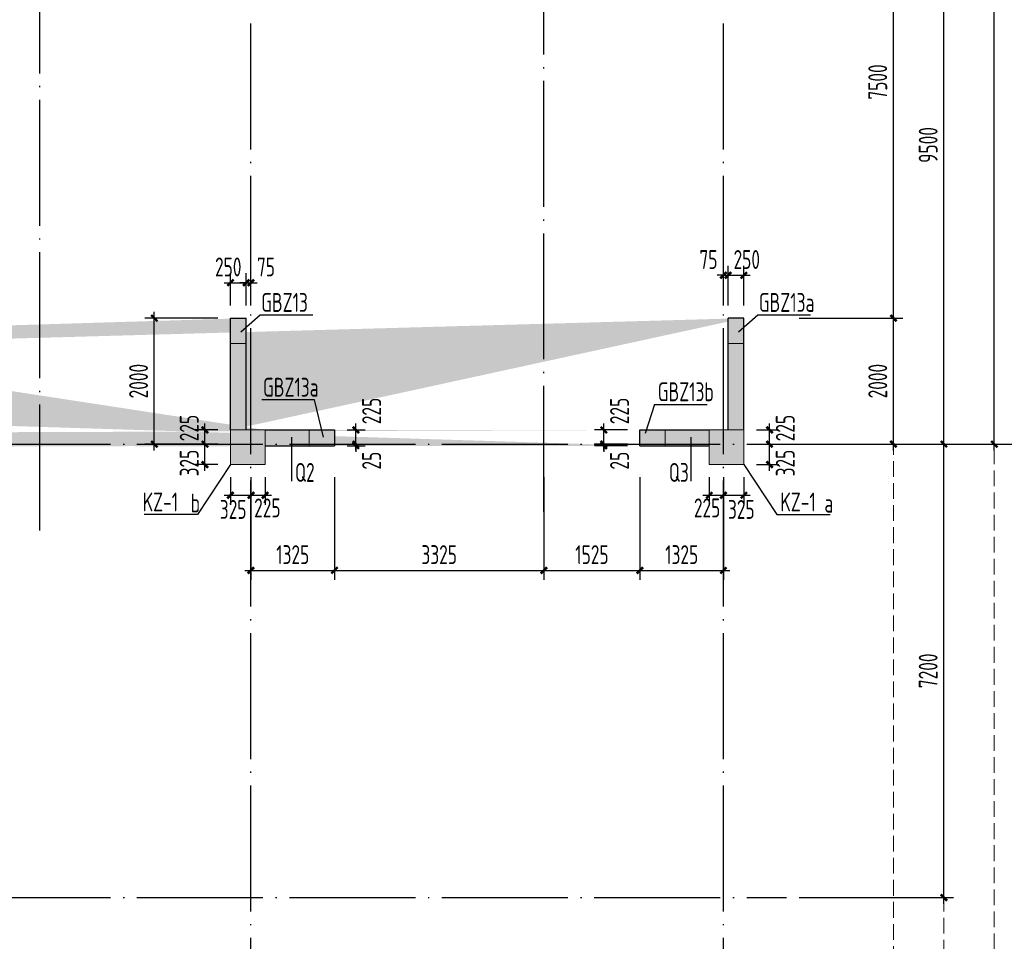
# Model space of a CAD drawing. Extents: x 200000 to 305984, y 78780 to 142866.
# Tile 19 of 25: x 274709 to 290339, y 99989 to 114622. Entities that reach past the tile are written whole.
import ezdxf

# ---------------------------------------------------------------- set-up
doc = ezdxf.new("R2010")
doc.units = 0
doc.header["$LTSCALE"] = 1000
doc.linetypes.add('DASH', pattern=[0.35, 0.25, -0.1])
doc.linetypes.add('DOTE', pattern=[2.42, 2, -0.2, 0.02, -0.2])
doc.layers.get('0').update_dxf_attribs({"linetype": 'CONTINUOUS'})
doc.layers.get('Defpoints').update_dxf_attribs({"linetype": 'CONTINUOUS'})
doc.layers.add('A-ASIS', color=115, linetype='DASH', lineweight=0, plot=False)
for name, color, linetype in [('AXIS', 3, 'CONTINUOUS'), ('S-COLU_DE_TEXT', 7, 'CONTINUOUS'), ('S-COLU_HATCH', 254, 'CONTINUOUS'), ('S-DOTE', 253, 'DOTE'), ('S-PUB_DIM', 3, 'CONTINUOUS'), ('S-TEXT', 7, 'CONTINUOUS'), ('S-WALL', 2, 'CONTINUOUS'), ('S-WALL_HATCH', 252, 'CONTINUOUS'), ('S-WALL_NUM', 220, 'CONTINUOUS')]:
    doc.layers.add(name, color=color, linetype=linetype)
doc.layers.add('S-COLU', color=6, linetype='CONTINUOUS', lineweight=0, transparency=0.54)
doc.layers.add('S-COLU_TH', color=6, linetype='CONTINUOUS', lineweight=0)
doc.styles.add('TSSD_DIMENSION_T3', font='tssdeng.shx', dxfattribs={"width": 0.7, "bigfont": 'Tssdchn.shx'})
doc.styles.add('TSSD_Rein', font='tssdeng.shx', dxfattribs={"width": 0.7, "bigfont": 'Tssdchn.shx'})
doc.dimstyles.new('_TCH_ARCH&&100', dxfattribs={"dimtxt": 300, "dimasz": 100, "dimexe": 150, "dimexo": 200, "dimgap": 100, "dimtad": 1, "dimdec": 0, "dimzin": 0, "dimdsep": 46, "dimtxsty": 'TSSD_DIMENSION_T3', "dimblk": 'ARCHTICK', "dimcen": 0.09, "dimdle": 100, "dimclrt": 7, "dimazin": 2, "dimtfac": 1, "dimtdec": 0, "dimtix": 1, "dimtmove": 2, "dimatfit": 3, "dimfxl": 100, "dimtolj": 1, "dimtzin": 0, "dimarcsym": 0})
doc.dimstyles.new('TSSD_100_100&&100', dxfattribs={"dimtxt": 300, "dimasz": 100, "dimexe": 150, "dimexo": 200, "dimgap": 100, "dimtad": 1, "dimdec": 0, "dimzin": 0, "dimdsep": 46, "dimtxsty": 'TSSD_DIMENSION_T3', "dimblk": 'ARCHTICK', "dimcen": 0, "dimdle": 100, "dimclrt": 7, "dimadec": 0, "dimazin": 0, "dimtfac": 1, "dimtdec": 0, "dimtix": 1, "dimtmove": 2, "dimatfit": 3, "dimfxl": 10000, "dimtolj": 1, "dimtzin": 0, "dimarcsym": 0})

# ---------------------------------------------------------------- blocks, each defined once
blk = doc.blocks.new('_ArchTick')
at = {"color": 0, "linetype": 'ByBlock', "const_width": 0.4}
blk.add_lwpolyline([(-0.5, -0.5), (0.5, 0.5)], dxfattribs=at)
blk = doc.blocks.new('*D51')
at = {"layer": 'AXIS', "color": 0, "lineweight": -2, "transparency": 16777216}
for p, q in [((80650, 31310), (83900, 31310)), ((83750, 14410), (83750, 31410)), ((80650, 14510), (83900, 14510))]:
    blk.add_line(p, q, dxfattribs=at)
at = {"layer": 'Defpoints', "color": 0, "transparency": 16777216}
for p in [(80450, 31310), (83750, 31310), (80450, 14510)]:
    blk.add_point(p, dxfattribs=at)
at = {"layer": 'AXIS', "color": 0, "lineweight": -2, "transparency": 16777216, "xscale": 100, "yscale": 100, "zscale": 100}
for p, rotation in [((83750, 31310), 90), ((83750, 14510), 270)]:
    blk.add_blockref('_ArchTick', p, dxfattribs=dict(at, rotation=rotation))
at = {"layer": 'AXIS', "color": 7, "transparency": 16777216, "insert": (83500, 22910), "char_height": 300, "attachment_point": 5, "rotation": 90, "style": 'TSSD_DIMENSION_T3'}
blk.add_mtext('\\A1;16800', dxfattribs=at)
blk = doc.blocks.new('*D52')
at = {"layer": 'AXIS', "color": 0, "lineweight": -2, "transparency": 16777216}
for p, q in [((82950, 7210), (82950, 14610)), ((80650, 14510), (83100, 14510)), ((80650, 7310), (83100, 7310))]:
    blk.add_line(p, q, dxfattribs=at)
at = {"layer": 'Defpoints', "color": 0, "transparency": 16777216}
for p in [(80450, 14510), (82950, 14510), (80450, 7310)]:
    blk.add_point(p, dxfattribs=at)
at = {"layer": 'AXIS', "color": 0, "lineweight": -2, "transparency": 16777216, "xscale": 100, "yscale": 100, "zscale": 100}
for p, rotation in [((82950, 14510), 90), ((82950, 7310), 270)]:
    blk.add_blockref('_ArchTick', p, dxfattribs=dict(at, rotation=rotation))
at = {"layer": 'AXIS', "color": 7, "transparency": 16777216, "insert": (82700, 10910), "char_height": 300, "attachment_point": 5, "rotation": 90, "style": 'TSSD_DIMENSION_T3'}
blk.add_mtext('\\A1;7200', dxfattribs=at)
blk = doc.blocks.new('*D53')
at = {"layer": 'AXIS', "color": 0, "lineweight": -2, "transparency": 16777216}
for p, q in [((82950, 14410), (82950, 24110)), ((80650, 24010), (83100, 24010)), ((80650, 14510), (83100, 14510))]:
    blk.add_line(p, q, dxfattribs=at)
at = {"layer": 'Defpoints', "color": 0, "transparency": 16777216}
for p in [(80450, 24010), (82950, 24010), (80450, 14510)]:
    blk.add_point(p, dxfattribs=at)
at = {"layer": 'AXIS', "color": 0, "lineweight": -2, "transparency": 16777216, "xscale": 100, "yscale": 100, "zscale": 100}
for p, rotation in [((82950, 24010), 90), ((82950, 14510), 270)]:
    blk.add_blockref('_ArchTick', p, dxfattribs=dict(at, rotation=rotation))
at = {"layer": 'AXIS', "color": 7, "transparency": 16777216, "insert": (82700, 19260), "char_height": 300, "attachment_point": 5, "rotation": 90, "style": 'TSSD_DIMENSION_T3'}
blk.add_mtext('\\A1;9500', dxfattribs=at)
blk = doc.blocks.new('A$C1D0C3E71')
at = {"layer": 'S-COLU_HATCH'}
h = blk.add_hatch(color=256, dxfattribs=at)
h.paths.add_polyline_path([(43150, 24000), (43700, 24000), (43700, 24550), (43150, 24550)], flags=17)
edge = h.paths.add_edge_path()
edge.add_line((42750, 24350), (42750, 24550))
edge.add_line((41750, 24350), (41750, 24550))
edge.add_line((66400, 19075), (66150, 19075))
edge.add_line((66400, 22075), (66150, 22075))
edge.add_line((33500, 19075), (33250, 19075))
edge.add_line((33500, 22075), (33250, 22075))
edge.add_line((30300, 19075), (30050, 19075))
edge.add_line((30300, 22075), (30050, 22075))
edge.add_line((8150, 19075), (7900, 19075))
edge.add_line((8150, 22075), (7900, 22075))
edge.add_line((43400, 23775), (43400, 24000))
edge.add_line((43950, 17800), (43700, 17800))
edge.add_line((43700, 17200), (43700, 17800))
edge.add_line((43950, 17200), (43950, 17800))
edge.add_line((41350, 17800), (41100, 17800))
edge.add_line((41100, 17200), (41100, 17800))
edge.add_line((41350, 17200), (41350, 17800))
edge.add_line((33250, 22075), (33250, 24000))
edge.add_line((33250, 17200), (33250, 19075))
edge.add_line((33500, 22075), (33500, 24000))
edge.add_line((33500, 17200), (33500, 19075))
edge.add_line((30050, 22075), (30050, 24000))
edge.add_line((30050, 17200), (30050, 19075))
edge.add_line((30300, 22075), (30300, 24000))
edge.add_line((30300, 17200), (30300, 19075))
edge.add_line((7900, 22075), (7900, 24000))
edge.add_line((7900, 17200), (7900, 19075))
edge.add_line((8150, 22075), (8150, 24000))
edge.add_line((8150, 17200), (8150, 19075))
edge.add_line((1050, 16650), (1050, 16900))
edge.add_line((550, 16900), (1050, 16900))
edge.add_line((550, 16650), (1050, 16650))
edge.add_line((74300, 20350), (74050, 20350))
edge.add_line((74050, 20350), (74050, 24000))
edge.add_line((74300, 20350), (74300, 24000))
edge.add_line((74300, 17850), (74050, 17850))
edge.add_line((74050, 17200), (74050, 17850))
edge.add_line((74300, 17200), (74300, 17850))
edge.add_line((250, 20350), (250, 24000))
edge.add_line((250, 17200), (250, 17850))
edge.add_line((66700, 7650), (67800, 7650))
edge.add_line((66700, 7400), (67800, 7400))
edge.add_line((44250, 7350), (45275, 7350))
edge.add_line((44250, 7100), (45275, 7100))
edge.add_line((550, 7650), (1650, 7650))
edge.add_line((550, 7400), (1650, 7400))
edge.add_line((74300, 9425), (74050, 9425))
edge.add_line((74050, 7650), (74050, 9425))
edge.add_line((74300, 7650), (74300, 9425))
edge.add_line((66150, 7650), (66150, 9425))
edge.add_line((66400, 7650), (66400, 9425))
edge.add_line((7900, 7650), (7900, 9425))
edge.add_line((8150, 7650), (8150, 9425))
edge.add_line((250, 7650), (250, 9425))
edge.add_line((66150, 9425), (66400, 9425))
edge.add_line((44000, 9425), (44250, 9425))
edge.add_line((30050, 9425), (30300, 9425))
edge.add_line((7900, 9425), (8150, 9425))
edge.add_line((72650, 7400), (72650, 7650))
edge.add_line((67800, 7650), (67800, 7400))
edge.add_line((45275, 7350), (45275, 7100))
edge.add_line((29025, 7100), (29025, 7350))
edge.add_line((6500, 7400), (6500, 7650))
edge.add_line((1650, 7650), (1650, 7400))
edge.add_line((72650, 7650), (73750, 7650))
edge.add_line((72650, 7400), (73750, 7400))
edge.add_line((29025, 7350), (30050, 7350))
edge.add_line((29025, 7100), (30050, 7100))
edge.add_line((6500, 7650), (7600, 7650))
edge.add_line((6500, 7400), (7600, 7400))
edge.add_line((43400, 21375), (43150, 21375))
edge.add_line((43150, 21375), (43150, 21900))
edge.add_line((41350, 21375), (41100, 21375))
edge.add_line((41350, 21375), (41350, 21900))
edge.add_line((41349, 22150), (43150, 22150))
edge.add_line((41349, 21900), (43150, 21900))
edge.add_line((43400, 23775), (43150, 23775))
edge.add_line((43150, 23775), (43150, 24000))
edge.add_line((43400, 22375), (43150, 22375))
edge.add_line((43150, 22150), (43150, 22375))
edge.add_line((43400, 22375), (43400, 21375))
edge.add_line((41350, 23775), (41100, 23775))
edge.add_line((41100, 23775), (41100, 24000))
edge.add_line((41350, 23775), (41350, 24000))
edge.add_line((41350, 22375), (41100, 22375))
edge.add_line((41100, 22375), (41100, 21375))
edge.add_line((41350, 22150), (41350, 22375))
edge.add_line((73250, 16650), (73250, 16900))
edge.add_line((73250, 16900), (73750, 16900))
edge.add_line((73250, 16650), (73750, 16650))
edge.add_line((73250, 24000), (73250, 24250))
edge.add_line((73250, 24250), (73750, 24250))
edge.add_line((73250, 24000), (73750, 24000))
edge.add_line((6600, 16650), (6600, 16900))
edge.add_line((6600, 16900), (7600, 16900))
edge.add_line((6600, 16650), (7600, 16650))
edge.add_line((6600, 24000), (6600, 24250))
edge.add_line((6600, 24250), (7600, 24250))
edge.add_line((6600, 24000), (7600, 24000))
edge.add_line((44000, 7650), (44000, 9425))
edge.add_line((44250, 7650), (44250, 9425))
edge.add_line((30050, 7650), (30050, 9425))
edge.add_line((30300, 7650), (30300, 9425))
edge.add_line((67700, 24000), (67700, 24250))
edge.add_line((66700, 24250), (67700, 24250))
edge.add_line((66700, 24000), (67700, 24000))
edge.add_line((42750, 24550), (43350, 24550))
edge.add_line((41350, 24550), (41750, 24550))
edge.add_line((42750, 24350), (43150, 24350))
edge.add_line((41350, 24350), (41750, 24350))
edge.add_line((32525, 24300), (32525, 24550))
edge.add_line((32525, 24550), (32950, 24550))
edge.add_line((32525, 24300), (32950, 24300))
edge.add_line((31025, 24300), (31025, 24550))
edge.add_line((30600, 24550), (31025, 24550))
edge.add_line((30600, 24300), (31025, 24300))
edge.add_line((1050, 24000), (1050, 24250))
edge.add_line((550, 24250), (1050, 24250))
edge.add_line((550, 24000), (1050, 24000))
edge.add_line((67700, 16650), (67700, 16900))
edge.add_line((66700, 16900), (67700, 16900))
edge.add_line((66700, 16650), (67700, 16650))
edge.add_line((42500, 16650), (42500, 16900))
edge.add_line((41350, 16900), (42500, 16900))
edge.add_line((41350, 16650), (42500, 16650))
edge.add_line((32525, 16650), (32525, 16900))
edge.add_line((32525, 16900), (32950, 16900))
edge.add_line((32525, 16650), (32950, 16650))
edge.add_line((31025, 16650), (31025, 16900))
edge.add_line((30600, 16900), (31025, 16900))
edge.add_line((30600, 16650), (31025, 16650))
edge.add_line((66150, 22075), (66150, 24000))
edge.add_line((66150, 17200), (66150, 19075))
edge.add_line((66400, 22075), (66400, 24000))
edge.add_line((66400, 17200), (66400, 19075))
edge.add_line((250, 20350), (0, 20350))
edge.add_line((0, 20350), (0, 24000))
edge.add_line((250, 17850), (0, 17850))
edge.add_line((0, 17200), (0, 17850))
edge.add_line((250, 9425), (0, 9425))
edge.add_line((0, 7650), (0, 9425))
for points in [[(66150, 7100), (66700, 7100), (66700, 7650), (66150, 7650)], [(73750, 7100), (74300, 7100), (74300, 7650), (73750, 7650)]]:
    blk.add_hatch(color=256, dxfattribs=at).paths.add_polyline_path(points, flags=17)
at = {"layer": 'S-WALL_HATCH'}
for points in [[(66400, 9425), (66150, 9425), (66150, 7650), (66400, 7650)], [(74300, 9425), (74050, 9425), (74050, 7650), (74300, 7650)], [(67800, 7650), (66700, 7650), (66700, 7400), (67800, 7400)], [(73750, 7650), (72650, 7650), (72650, 7400), (73750, 7400)]]:
    blk.add_hatch(color=256, dxfattribs=at).paths.add_polyline_path(points)
at = {"layer": 'S-COLU'}
for points in [[(66150, 7100), (66700, 7100), (66700, 7650), (66150, 7650)], [(73750, 7100), (74300, 7100), (74300, 7650), (73750, 7650)]]:
    blk.add_lwpolyline(points, close=True, dxfattribs=at)
at = {"layer": 'S-WALL'}
for p, q in [((66150, 9425), (66400, 9425)), ((66150, 7650), (66150, 9425)), ((66400, 7650), (66400, 9425)), ((74050, 7650), (74050, 9425)), ((74300, 9425), (74050, 9425)), ((74300, 7650), (74300, 9425)), ((66700, 7650), (67800, 7650)), ((67800, 7650), (67800, 7400)), ((72650, 7400), (72650, 7650)), ((72650, 7650), (73750, 7650)), ((66700, 7400), (67800, 7400)), ((72650, 7400), (73750, 7400))]:
    blk.add_line(p, q, dxfattribs=at)
blk = doc.blocks.new('A$C100C3D72')
at = {"layer": 'S-DOTE', "linetype": 'DOTE'}
for p, q in [((67950, 300), (67950, 20664)), ((59950, 0), (59950, 20364))]:
    blk.add_line(p, q, dxfattribs=at)
blk = doc.blocks.new('*D215')
at = {"layer": 'Defpoints', "color": 0, "transparency": 16777216}
for p in [(77715, 13610), (79415, 13610), (77715, 11610)]:
    blk.add_point(p, dxfattribs=at)
at = {"layer": 'S-PUB_DIM', "color": 0, "lineweight": -2, "transparency": 16777216}
for p, q in [((77915, 13610), (79565, 13610)), ((79415, 11510), (79415, 13710)), ((77915, 11610), (79565, 11610))]:
    blk.add_line(p, q, dxfattribs=at)
at = {"layer": 'S-PUB_DIM', "color": 0, "lineweight": -2, "transparency": 16777216, "xscale": 100, "yscale": 100, "zscale": 100}
for p, rotation in [((79415, 13610), 90), ((79415, 11610), 270)]:
    blk.add_blockref('_ArchTick', p, dxfattribs=dict(at, rotation=rotation))
at = {"layer": 'S-PUB_DIM', "color": 7, "transparency": 16777216, "insert": (79165, 12610), "char_height": 300, "attachment_point": 5, "rotation": 90, "style": 'TSSD_DIMENSION_T3'}
blk.add_mtext('\\A1;2000', dxfattribs=at)
blk = doc.blocks.new('*D216')
at = {"layer": 'Defpoints', "color": 0, "transparency": 16777216}
for p in [(77715, 21110), (79415, 21110), (77715, 13610)]:
    blk.add_point(p, dxfattribs=at)
at = {"layer": 'S-PUB_DIM', "color": 0, "lineweight": -2, "transparency": 16777216}
for p, q in [((77915, 21110), (79565, 21110)), ((79415, 13510), (79415, 21210)), ((77915, 13610), (79565, 13610))]:
    blk.add_line(p, q, dxfattribs=at)
at = {"layer": 'S-PUB_DIM', "color": 0, "lineweight": -2, "transparency": 16777216, "xscale": 100, "yscale": 100, "zscale": 100}
for p, rotation in [((79415, 21110), 90), ((79415, 13610), 270)]:
    blk.add_blockref('_ArchTick', p, dxfattribs=dict(at, rotation=rotation))
at = {"layer": 'S-PUB_DIM', "color": 7, "transparency": 16777216, "insert": (79165, 17360), "char_height": 300, "attachment_point": 5, "rotation": 90, "style": 'TSSD_DIMENSION_T3'}
blk.add_mtext('\\A1;7500', dxfattribs=at)
blk = doc.blocks.new('*D279')
at = {"layer": 'Defpoints', "color": 0, "transparency": 16777216}
for p in [(75390, 11285), (76715, 11285), (76715, 9605)]:
    blk.add_point(p, dxfattribs=at)
at = {"layer": 'S-PUB_DIM', "color": 0, "lineweight": -2, "transparency": 16777216}
for p, q in [((75390, 11085), (75390, 9455)), ((76715, 11085), (76715, 9455)), ((75290, 9605), (76815, 9605))]:
    blk.add_line(p, q, dxfattribs=at)
at = {"layer": 'S-PUB_DIM', "color": 0, "lineweight": -2, "transparency": 16777216, "xscale": 100, "yscale": 100, "zscale": 100, "rotation": 180}
blk.add_blockref('_ArchTick', (75390, 9605), dxfattribs=at)
at = {"layer": 'S-PUB_DIM', "color": 0, "lineweight": -2, "transparency": 16777216, "xscale": 100, "yscale": 100, "zscale": 100}
blk.add_blockref('_ArchTick', (76715, 9605), dxfattribs=at)
at = {"layer": 'S-PUB_DIM', "color": 7, "transparency": 16777216, "insert": (76053, 9855), "char_height": 300, "attachment_point": 5, "style": 'TSSD_DIMENSION_T3'}
blk.add_mtext('\\A1;1325', dxfattribs=at)
blk = doc.blocks.new('*D280')
at = {"layer": 'Defpoints', "color": 0, "transparency": 16777216}
for p in [(73865, 11285), (75390, 11285), (75390, 9605)]:
    blk.add_point(p, dxfattribs=at)
at = {"layer": 'S-PUB_DIM', "color": 0, "lineweight": -2, "transparency": 16777216}
for p, q in [((73865, 11085), (73865, 9455)), ((75390, 11085), (75390, 9455)), ((73765, 9605), (75490, 9605))]:
    blk.add_line(p, q, dxfattribs=at)
at = {"layer": 'S-PUB_DIM', "color": 0, "lineweight": -2, "transparency": 16777216, "xscale": 100, "yscale": 100, "zscale": 100, "rotation": 180}
blk.add_blockref('_ArchTick', (73865, 9605), dxfattribs=at)
at = {"layer": 'S-PUB_DIM', "color": 0, "lineweight": -2, "transparency": 16777216, "xscale": 100, "yscale": 100, "zscale": 100}
blk.add_blockref('_ArchTick', (75390, 9605), dxfattribs=at)
at = {"layer": 'S-PUB_DIM', "color": 7, "transparency": 16777216, "insert": (74628, 9855), "char_height": 300, "attachment_point": 5, "style": 'TSSD_DIMENSION_T3'}
blk.add_mtext('\\A1;1525', dxfattribs=at)
blk = doc.blocks.new('*D281')
at = {"layer": 'Defpoints', "color": 0, "transparency": 16777216}
for p in [(70540, 11285), (73865, 11285), (73865, 9605)]:
    blk.add_point(p, dxfattribs=at)
at = {"layer": 'S-PUB_DIM', "color": 0, "lineweight": -2, "transparency": 16777216}
for p, q in [((70540, 11085), (70540, 9455)), ((73865, 11085), (73865, 9455)), ((70440, 9605), (73965, 9605))]:
    blk.add_line(p, q, dxfattribs=at)
at = {"layer": 'S-PUB_DIM', "color": 0, "lineweight": -2, "transparency": 16777216, "xscale": 100, "yscale": 100, "zscale": 100, "rotation": 180}
blk.add_blockref('_ArchTick', (70540, 9605), dxfattribs=at)
at = {"layer": 'S-PUB_DIM', "color": 0, "lineweight": -2, "transparency": 16777216, "xscale": 100, "yscale": 100, "zscale": 100}
blk.add_blockref('_ArchTick', (73865, 9605), dxfattribs=at)
at = {"layer": 'S-PUB_DIM', "color": 7, "transparency": 16777216, "insert": (72203, 9855), "char_height": 300, "attachment_point": 5, "style": 'TSSD_DIMENSION_T3'}
blk.add_mtext('\\A1;3325', dxfattribs=at)
blk = doc.blocks.new('*D282')
at = {"layer": 'Defpoints', "color": 0, "transparency": 16777216}
for p in [(69215, 11285), (70540, 11285), (70540, 9605)]:
    blk.add_point(p, dxfattribs=at)
at = {"layer": 'S-PUB_DIM', "color": 0, "lineweight": -2, "transparency": 16777216}
for p, q in [((69215, 11085), (69215, 9455)), ((70540, 11085), (70540, 9455)), ((69115, 9605), (70640, 9605))]:
    blk.add_line(p, q, dxfattribs=at)
at = {"layer": 'S-PUB_DIM', "color": 0, "lineweight": -2, "transparency": 16777216, "xscale": 100, "yscale": 100, "zscale": 100, "rotation": 180}
blk.add_blockref('_ArchTick', (69215, 9605), dxfattribs=at)
at = {"layer": 'S-PUB_DIM', "color": 0, "lineweight": -2, "transparency": 16777216, "xscale": 100, "yscale": 100, "zscale": 100}
blk.add_blockref('_ArchTick', (70540, 9605), dxfattribs=at)
at = {"layer": 'S-PUB_DIM', "color": 7, "transparency": 16777216, "insert": (69878, 9855), "char_height": 300, "attachment_point": 5, "style": 'TSSD_DIMENSION_T3'}
blk.add_mtext('\\A1;1325', dxfattribs=at)
blk = doc.blocks.new('*D283')
at = {"layer": 'Defpoints', "color": 0, "transparency": 16777216}
for p in [(67680, 13610), (68890, 13610), (68890, 11610)]:
    blk.add_point(p, dxfattribs=at)
at = {"layer": 'S-PUB_DIM', "color": 0, "lineweight": -2, "transparency": 16777216}
for p, q in [((68690, 13610), (67530, 13610)), ((67680, 11510), (67680, 13710)), ((68690, 11610), (67530, 11610))]:
    blk.add_line(p, q, dxfattribs=at)
at = {"layer": 'S-PUB_DIM', "color": 0, "lineweight": -2, "transparency": 16777216, "xscale": 100, "yscale": 100, "zscale": 100}
for p, rotation in [((67680, 13610), 90), ((67680, 11610), 270)]:
    blk.add_blockref('_ArchTick', p, dxfattribs=dict(at, rotation=rotation))
at = {"layer": 'S-PUB_DIM', "color": 7, "transparency": 16777216, "insert": (67430, 12610), "char_height": 300, "attachment_point": 5, "rotation": 90, "style": 'TSSD_DIMENSION_T3'}
blk.add_mtext('\\A1;2000', dxfattribs=at)
blk = doc.blocks.new('*D292')
at = {"layer": 'Defpoints', "color": 0, "transparency": 16777216}
for p in [(70540, 11610), (70540, 11585), (70880, 11610)]:
    blk.add_point(p, dxfattribs=at)
at = {"layer": 'S-PUB_DIM', "color": 0, "lineweight": -2, "transparency": 16777216}
for p, q in [((70740, 11610), (71030, 11610)), ((70740, 11585), (71030, 11585)), ((70880, 11610), (70880, 11710)), ((70880, 11585), (70880, 11610)), ((70880, 11585), (70880, 11485))]:
    blk.add_line(p, q, dxfattribs=at)
at = {"layer": 'S-PUB_DIM', "color": 0, "lineweight": -2, "transparency": 16777216, "xscale": 100, "yscale": 100, "zscale": 100}
for p, rotation in [((70880, 11610), 270), ((70880, 11585), 90)]:
    blk.add_blockref('_ArchTick', p, dxfattribs=dict(at, rotation=rotation))
at = {"layer": 'S-PUB_DIM', "color": 7, "transparency": 16777216, "insert": (71130, 11347), "char_height": 300, "attachment_point": 5, "rotation": 90, "style": 'TSSD_DIMENSION_T3'}
blk.add_mtext('\\A1;25', dxfattribs=at)
blk = doc.blocks.new('*D293')
at = {"layer": 'Defpoints', "color": 0, "transparency": 16777216}
for p in [(70540, 11835), (70880, 11835), (70540, 11610)]:
    blk.add_point(p, dxfattribs=at)
at = {"layer": 'S-PUB_DIM', "color": 0, "lineweight": -2, "transparency": 16777216}
for p, q in [((70880, 11510), (70880, 11935)), ((70740, 11835), (71030, 11835)), ((70740, 11610), (71030, 11610))]:
    blk.add_line(p, q, dxfattribs=at)
at = {"layer": 'S-PUB_DIM', "color": 0, "lineweight": -2, "transparency": 16777216, "xscale": 100, "yscale": 100, "zscale": 100}
for p, rotation in [((70880, 11835), 90), ((70880, 11610), 270)]:
    blk.add_blockref('_ArchTick', p, dxfattribs=dict(at, rotation=rotation))
at = {"layer": 'S-PUB_DIM', "color": 7, "transparency": 16777216, "insert": (71130, 12136), "char_height": 300, "attachment_point": 5, "rotation": 90, "style": 'TSSD_DIMENSION_T3'}
blk.add_mtext('\\A1;225', dxfattribs=at)
blk = doc.blocks.new('*D294')
at = {"layer": 'Defpoints', "color": 0, "transparency": 16777216}
for p in [(69215, 14173), (69140, 13610), (69215, 13610)]:
    blk.add_point(p, dxfattribs=at)
at = {"layer": 'S-PUB_DIM', "color": 0, "lineweight": -2, "transparency": 16777216}
for p, q in [((69140, 13810), (69140, 14323)), ((69215, 13810), (69215, 14323)), ((69140, 14173), (69040, 14173)), ((69140, 14173), (69215, 14173)), ((69215, 14173), (69315, 14173))]:
    blk.add_line(p, q, dxfattribs=at)
at = {"layer": 'S-PUB_DIM', "color": 0, "lineweight": -2, "transparency": 16777216, "xscale": 100, "yscale": 100, "zscale": 100}
blk.add_blockref('_ArchTick', (69140, 14173), dxfattribs=at)
at = {"layer": 'S-PUB_DIM', "color": 0, "lineweight": -2, "transparency": 16777216, "xscale": 100, "yscale": 100, "zscale": 100, "rotation": 180}
blk.add_blockref('_ArchTick', (69215, 14173), dxfattribs=at)
at = {"layer": 'S-PUB_DIM', "color": 7, "transparency": 16777216, "insert": (69453, 14423), "char_height": 300, "attachment_point": 5, "style": 'TSSD_DIMENSION_T3'}
blk.add_mtext('\\A1;75', dxfattribs=at)
blk = doc.blocks.new('*D295')
at = {"layer": 'Defpoints', "color": 0, "transparency": 16777216}
for p in [(69140, 14173), (68890, 13610), (69140, 13610)]:
    blk.add_point(p, dxfattribs=at)
at = {"layer": 'S-PUB_DIM', "color": 0, "lineweight": -2, "transparency": 16777216}
for p, q in [((68890, 13810), (68890, 14323)), ((69140, 13810), (69140, 14323)), ((68790, 14173), (69240, 14173))]:
    blk.add_line(p, q, dxfattribs=at)
at = {"layer": 'S-PUB_DIM', "color": 0, "lineweight": -2, "transparency": 16777216, "xscale": 100, "yscale": 100, "zscale": 100, "rotation": 180}
blk.add_blockref('_ArchTick', (68890, 14173), dxfattribs=at)
at = {"layer": 'S-PUB_DIM', "color": 0, "lineweight": -2, "transparency": 16777216, "xscale": 100, "yscale": 100, "zscale": 100}
blk.add_blockref('_ArchTick', (69140, 14173), dxfattribs=at)
at = {"layer": 'S-PUB_DIM', "color": 7, "transparency": 16777216, "insert": (68854, 14423), "char_height": 300, "attachment_point": 5, "style": 'TSSD_DIMENSION_T3'}
blk.add_mtext('\\A1;250', dxfattribs=at)
blk = doc.blocks.new('*D296')
at = {"layer": 'Defpoints', "color": 0, "transparency": 16777216}
for p in [(74816, 11610), (75390, 11610), (75390, 11585)]:
    blk.add_point(p, dxfattribs=at)
at = {"layer": 'S-PUB_DIM', "color": 0, "lineweight": -2, "transparency": 16777216}
for p, q in [((75190, 11610), (74666, 11610)), ((75190, 11585), (74666, 11585)), ((74816, 11610), (74816, 11710)), ((74816, 11585), (74816, 11610)), ((74816, 11585), (74816, 11485))]:
    blk.add_line(p, q, dxfattribs=at)
at = {"layer": 'S-PUB_DIM', "color": 0, "lineweight": -2, "transparency": 16777216, "xscale": 100, "yscale": 100, "zscale": 100}
for p, rotation in [((74816, 11610), 270), ((74816, 11585), 90)]:
    blk.add_blockref('_ArchTick', p, dxfattribs=dict(at, rotation=rotation))
at = {"layer": 'S-PUB_DIM', "color": 7, "transparency": 16777216, "insert": (75066, 11347), "char_height": 300, "attachment_point": 5, "rotation": 90, "style": 'TSSD_DIMENSION_T3'}
blk.add_mtext('\\A1;25', dxfattribs=at)
blk = doc.blocks.new('*D297')
at = {"layer": 'Defpoints', "color": 0, "transparency": 16777216}
for p in [(74816, 11835), (75390, 11835), (75390, 11610)]:
    blk.add_point(p, dxfattribs=at)
at = {"layer": 'S-PUB_DIM', "color": 0, "lineweight": -2, "transparency": 16777216}
for p, q in [((74816, 11510), (74816, 11935)), ((75190, 11835), (74666, 11835)), ((75190, 11610), (74666, 11610))]:
    blk.add_line(p, q, dxfattribs=at)
at = {"layer": 'S-PUB_DIM', "color": 0, "lineweight": -2, "transparency": 16777216, "xscale": 100, "yscale": 100, "zscale": 100}
for p, rotation in [((74816, 11835), 90), ((74816, 11610), 270)]:
    blk.add_blockref('_ArchTick', p, dxfattribs=dict(at, rotation=rotation))
at = {"layer": 'S-PUB_DIM', "color": 7, "transparency": 16777216, "insert": (75066, 12136), "char_height": 300, "attachment_point": 5, "rotation": 90, "style": 'TSSD_DIMENSION_T3'}
blk.add_mtext('\\A1;225', dxfattribs=at)
blk = doc.blocks.new('*D298')
at = {"layer": 'Defpoints', "color": 0, "transparency": 16777216}
for p in [(77040, 14291), (76790, 13610), (77040, 13610)]:
    blk.add_point(p, dxfattribs=at)
at = {"layer": 'S-PUB_DIM', "color": 0, "lineweight": -2, "transparency": 16777216}
for p, q in [((76790, 13810), (76790, 14441)), ((77040, 13810), (77040, 14441)), ((76690, 14291), (77140, 14291))]:
    blk.add_line(p, q, dxfattribs=at)
at = {"layer": 'S-PUB_DIM', "color": 0, "lineweight": -2, "transparency": 16777216, "xscale": 100, "yscale": 100, "zscale": 100, "rotation": 180}
blk.add_blockref('_ArchTick', (76790, 14291), dxfattribs=at)
at = {"layer": 'S-PUB_DIM', "color": 0, "lineweight": -2, "transparency": 16777216, "xscale": 100, "yscale": 100, "zscale": 100}
blk.add_blockref('_ArchTick', (77040, 14291), dxfattribs=at)
at = {"layer": 'S-PUB_DIM', "color": 7, "transparency": 16777216, "insert": (77086, 14541), "char_height": 300, "attachment_point": 5, "style": 'TSSD_DIMENSION_T3'}
blk.add_mtext('\\A1;250', dxfattribs=at)
blk = doc.blocks.new('*D299')
at = {"layer": 'Defpoints', "color": 0, "transparency": 16777216}
for p in [(76790, 14291), (76715, 13610), (76790, 13610)]:
    blk.add_point(p, dxfattribs=at)
at = {"layer": 'S-PUB_DIM', "color": 0, "lineweight": -2, "transparency": 16777216}
for p, q in [((76715, 13810), (76715, 14441)), ((76790, 13810), (76790, 14441)), ((76715, 14291), (76615, 14291)), ((76715, 14291), (76790, 14291)), ((76790, 14291), (76890, 14291))]:
    blk.add_line(p, q, dxfattribs=at)
at = {"layer": 'S-PUB_DIM', "color": 0, "lineweight": -2, "transparency": 16777216, "xscale": 100, "yscale": 100, "zscale": 100}
blk.add_blockref('_ArchTick', (76715, 14291), dxfattribs=at)
at = {"layer": 'S-PUB_DIM', "color": 0, "lineweight": -2, "transparency": 16777216, "xscale": 100, "yscale": 100, "zscale": 100, "rotation": 180}
blk.add_blockref('_ArchTick', (76790, 14291), dxfattribs=at)
at = {"layer": 'S-PUB_DIM', "color": 7, "transparency": 16777216, "insert": (76478, 14541), "char_height": 300, "attachment_point": 5, "style": 'TSSD_DIMENSION_T3'}
blk.add_mtext('\\A1;75', dxfattribs=at)
blk = doc.blocks.new('*D326')
at = {"layer": 'Defpoints', "color": 0, "transparency": 16777216}
for p in [(77040, 11610), (77447, 11610), (77040, 11285)]:
    blk.add_point(p, dxfattribs=at)
at = {"layer": 'S-PUB_DIM', "color": 0, "lineweight": -2, "transparency": 16777216}
for p, q in [((77240, 11610), (77597, 11610)), ((77447, 11185), (77447, 11710)), ((77240, 11285), (77597, 11285))]:
    blk.add_line(p, q, dxfattribs=at)
at = {"layer": 'S-PUB_DIM', "color": 0, "lineweight": -2, "transparency": 16777216, "xscale": 100, "yscale": 100, "zscale": 100}
for p, rotation in [((77447, 11610), 90), ((77447, 11285), 270)]:
    blk.add_blockref('_ArchTick', p, dxfattribs=dict(at, rotation=rotation))
at = {"layer": 'S-PUB_DIM', "color": 7, "transparency": 16777216, "insert": (77697, 11309), "char_height": 300, "attachment_point": 5, "rotation": 90, "style": 'TSSD_DIMENSION_T3'}
blk.add_mtext('\\A1;325', dxfattribs=at)
blk = doc.blocks.new('*D327')
at = {"layer": 'Defpoints', "color": 0, "transparency": 16777216}
for p in [(77040, 11835), (77447, 11835), (77040, 11610)]:
    blk.add_point(p, dxfattribs=at)
at = {"layer": 'S-PUB_DIM', "color": 0, "lineweight": -2, "transparency": 16777216}
for p, q in [((77447, 11510), (77447, 11935)), ((77240, 11835), (77597, 11835)), ((77240, 11610), (77597, 11610))]:
    blk.add_line(p, q, dxfattribs=at)
at = {"layer": 'S-PUB_DIM', "color": 0, "lineweight": -2, "transparency": 16777216, "xscale": 100, "yscale": 100, "zscale": 100}
for p, rotation in [((77447, 11835), 90), ((77447, 11610), 270)]:
    blk.add_blockref('_ArchTick', p, dxfattribs=dict(at, rotation=rotation))
at = {"layer": 'S-PUB_DIM', "color": 7, "transparency": 16777216, "insert": (77697, 11865), "char_height": 300, "attachment_point": 5, "rotation": 90, "style": 'TSSD_DIMENSION_T3'}
blk.add_mtext('\\A1;225', dxfattribs=at)
blk = doc.blocks.new('*D328')
at = {"layer": 'Defpoints', "color": 0, "transparency": 16777216}
for p in [(76715, 11285), (77040, 11285), (77040, 10798)]:
    blk.add_point(p, dxfattribs=at)
at = {"layer": 'S-PUB_DIM', "color": 0, "lineweight": -2, "transparency": 16777216}
for p, q in [((76715, 11085), (76715, 10648)), ((77040, 11085), (77040, 10648)), ((76615, 10798), (77140, 10798))]:
    blk.add_line(p, q, dxfattribs=at)
at = {"layer": 'S-PUB_DIM', "color": 0, "lineweight": -2, "transparency": 16777216, "xscale": 100, "yscale": 100, "zscale": 100, "rotation": 180}
blk.add_blockref('_ArchTick', (76715, 10798), dxfattribs=at)
at = {"layer": 'S-PUB_DIM', "color": 0, "lineweight": -2, "transparency": 16777216, "xscale": 100, "yscale": 100, "zscale": 100}
blk.add_blockref('_ArchTick', (77040, 10798), dxfattribs=at)
at = {"layer": 'S-PUB_DIM', "color": 7, "transparency": 16777216, "insert": (76999, 10573), "char_height": 300, "attachment_point": 5, "style": 'TSSD_DIMENSION_T3'}
blk.add_mtext('\\A1;325', dxfattribs=at)
blk = doc.blocks.new('*D329')
at = {"layer": 'Defpoints', "color": 0, "transparency": 16777216}
for p in [(76490, 11285), (76715, 11285), (76715, 10798)]:
    blk.add_point(p, dxfattribs=at)
at = {"layer": 'S-PUB_DIM', "color": 0, "lineweight": -2, "transparency": 16777216}
for p, q in [((76490, 11085), (76490, 10648)), ((76715, 11085), (76715, 10648)), ((76390, 10798), (76815, 10798))]:
    blk.add_line(p, q, dxfattribs=at)
at = {"layer": 'S-PUB_DIM', "color": 0, "lineweight": -2, "transparency": 16777216, "xscale": 100, "yscale": 100, "zscale": 100, "rotation": 180}
blk.add_blockref('_ArchTick', (76490, 10798), dxfattribs=at)
at = {"layer": 'S-PUB_DIM', "color": 0, "lineweight": -2, "transparency": 16777216, "xscale": 100, "yscale": 100, "zscale": 100}
blk.add_blockref('_ArchTick', (76715, 10798), dxfattribs=at)
at = {"layer": 'S-PUB_DIM', "color": 7, "transparency": 16777216, "insert": (76456, 10597), "char_height": 300, "attachment_point": 5, "style": 'TSSD_DIMENSION_T3'}
blk.add_mtext('\\A1;225', dxfattribs=at)
blk = doc.blocks.new('*D330')
at = {"layer": 'Defpoints', "color": 0, "transparency": 16777216}
for p in [(68484, 11610), (68890, 11610), (68890, 11285)]:
    blk.add_point(p, dxfattribs=at)
at = {"layer": 'S-PUB_DIM', "color": 0, "lineweight": -2, "transparency": 16777216}
for p, q in [((68690, 11610), (68334, 11610)), ((68484, 11185), (68484, 11710)), ((68690, 11285), (68334, 11285))]:
    blk.add_line(p, q, dxfattribs=at)
at = {"layer": 'S-PUB_DIM', "color": 0, "lineweight": -2, "transparency": 16777216, "xscale": 100, "yscale": 100, "zscale": 100}
for p, rotation in [((68484, 11610), 90), ((68484, 11285), 270)]:
    blk.add_blockref('_ArchTick', p, dxfattribs=dict(at, rotation=rotation))
at = {"layer": 'S-PUB_DIM', "color": 7, "transparency": 16777216, "insert": (68234, 11309), "char_height": 300, "attachment_point": 5, "rotation": 90, "style": 'TSSD_DIMENSION_T3'}
blk.add_mtext('\\A1;325', dxfattribs=at)
blk = doc.blocks.new('*D331')
at = {"layer": 'Defpoints', "color": 0, "transparency": 16777216}
for p in [(68484, 11835), (68890, 11835), (68890, 11610)]:
    blk.add_point(p, dxfattribs=at)
at = {"layer": 'S-PUB_DIM', "color": 0, "lineweight": -2, "transparency": 16777216}
for p, q in [((68484, 11510), (68484, 11935)), ((68690, 11835), (68334, 11835)), ((68690, 11610), (68334, 11610))]:
    blk.add_line(p, q, dxfattribs=at)
at = {"layer": 'S-PUB_DIM', "color": 0, "lineweight": -2, "transparency": 16777216, "xscale": 100, "yscale": 100, "zscale": 100}
for p, rotation in [((68484, 11835), 90), ((68484, 11610), 270)]:
    blk.add_blockref('_ArchTick', p, dxfattribs=dict(at, rotation=rotation))
at = {"layer": 'S-PUB_DIM', "color": 7, "transparency": 16777216, "insert": (68234, 11865), "char_height": 300, "attachment_point": 5, "rotation": 90, "style": 'TSSD_DIMENSION_T3'}
blk.add_mtext('\\A1;225', dxfattribs=at)
blk = doc.blocks.new('*D332')
at = {"layer": 'Defpoints', "color": 0, "transparency": 16777216}
for p in [(68890, 11285), (69215, 11285), (69215, 10798)]:
    blk.add_point(p, dxfattribs=at)
at = {"layer": 'S-PUB_DIM', "color": 0, "lineweight": -2, "transparency": 16777216}
for p, q in [((68890, 11085), (68890, 10648)), ((69215, 11085), (69215, 10648)), ((68790, 10798), (69315, 10798))]:
    blk.add_line(p, q, dxfattribs=at)
at = {"layer": 'S-PUB_DIM', "color": 0, "lineweight": -2, "transparency": 16777216, "xscale": 100, "yscale": 100, "zscale": 100, "rotation": 180}
blk.add_blockref('_ArchTick', (68890, 10798), dxfattribs=at)
at = {"layer": 'S-PUB_DIM', "color": 0, "lineweight": -2, "transparency": 16777216, "xscale": 100, "yscale": 100, "zscale": 100}
blk.add_blockref('_ArchTick', (69215, 10798), dxfattribs=at)
at = {"layer": 'S-PUB_DIM', "color": 7, "transparency": 16777216, "insert": (68932, 10573), "char_height": 300, "attachment_point": 5, "style": 'TSSD_DIMENSION_T3'}
blk.add_mtext('\\A1;325', dxfattribs=at)
blk = doc.blocks.new('*D333')
at = {"layer": 'Defpoints', "color": 0, "transparency": 16777216}
for p in [(69215, 11285), (69440, 11285), (69440, 10798)]:
    blk.add_point(p, dxfattribs=at)
at = {"layer": 'S-PUB_DIM', "color": 0, "lineweight": -2, "transparency": 16777216}
for p, q in [((69215, 11085), (69215, 10648)), ((69440, 11085), (69440, 10648)), ((69115, 10798), (69540, 10798))]:
    blk.add_line(p, q, dxfattribs=at)
at = {"layer": 'S-PUB_DIM', "color": 0, "lineweight": -2, "transparency": 16777216, "xscale": 100, "yscale": 100, "zscale": 100, "rotation": 180}
blk.add_blockref('_ArchTick', (69215, 10798), dxfattribs=at)
at = {"layer": 'S-PUB_DIM', "color": 0, "lineweight": -2, "transparency": 16777216, "xscale": 100, "yscale": 100, "zscale": 100}
blk.add_blockref('_ArchTick', (69440, 10798), dxfattribs=at)
at = {"layer": 'S-PUB_DIM', "color": 7, "transparency": 16777216, "insert": (69475, 10597), "char_height": 300, "attachment_point": 5, "style": 'TSSD_DIMENSION_T3'}
blk.add_mtext('\\A1;225', dxfattribs=at)
blk = doc.blocks.new('A$C29EC7EF9')
at = {"layer": 'S-COLU_HATCH'}
for points in [[(66400, 2325), (66400, 1925), (66150, 1925), (66150, 2325)], [(74300, 2325), (74300, 1925), (74050, 1925), (74050, 2325)], [(66150, 550), (66400, 550), (66700, 550), (66700, 300), (66700, 0), (66150, 0)], [(67800, 300), (67400, 300), (67400, 550), (67800, 550)], [(72650, 550), (73050, 550), (73050, 300), (72650, 300)], [(73750, 300), (73750, 550), (74050, 550), (74300, 550), (74300, 0), (73750, 0)]]:
    blk.add_hatch(color=256, dxfattribs=at).paths.add_polyline_path(points)
at = {"layer": 'S-COLU_TH'}
for points in [[(66400, 2325), (66400, 1925), (66150, 1925), (66150, 2325)], [(74300, 2325), (74300, 1925), (74050, 1925), (74050, 2325)], [(66150, 550), (66150, 550), (66400, 550), (66400, 550), (66700, 550), (66700, 300), (66700, 300), (66700, 0), (66150, 0), (66150, 550)], [(67800, 300), (67400, 300), (67400, 550), (67800, 550)], [(72650, 550), (73050, 550), (73050, 300), (72650, 300)], [(73750, 300), (73750, 300), (73750, 550), (74050, 550), (74050, 550), (74300, 550), (74300, 0), (73750, 0)]]:
    blk.add_lwpolyline(points, close=True, dxfattribs=at)
blk = doc.blocks.new('A$C338D70EA')
at = {"layer": 'A-ASIS'}
for points in [[(83750, 1450), (1500, 1450), (1500, 37189.7), (83750, 37189.7)], [(82950, 2250), (2300, 2250), (2300, 36389.7), (82950, 36389.7)], [(82150, 3050), (3100, 3050), (3100, 35589.7), (82150, 35589.7)]]:
    blk.add_lwpolyline(points, close=True, dxfattribs=at)
at = {"layer": 'AXIS'}
blk.add_line((80450, 14509.5), (84450, 14509.5), dxfattribs=at)
at = {"layer": 'S-DOTE', "linetype": 'DOTE'}
for p, q in [((71950, 2250), (71950, 34114.7)), ((79450, 2250), (79450, 34114.7)), ((4800, 14509.5), (80450, 14509.5)), ((4800, 7309.5), (80450, 7309.5))]:
    blk.add_line(p, q, dxfattribs=at)
at = {"layer": 'AXIS'}
for p1, p2, distance, picture, middle in [((80450, 14509.5), (80450, 31309.5), -3300, '*D51', (83500, 22909.5)), ((80450, 14509.5), (80450, 24009.5), -2500, '*D53', (82700, 19259.5)), ((80450, 7309.5), (80450, 14509.5), -2500, '*D52', (82700, 10909.5))]:
    dim = blk.add_aligned_dim(p1=p1, p2=p2, distance=distance, dimstyle='_TCH_ARCH&&100', dxfattribs=at)
    dim.commit()
    dim.dimension.update_dxf_attribs({"geometry": picture, "text_midpoint": middle})
blk = doc.blocks.new('A$C2D3F5EB5')
at = {"layer": 'S-PUB_DIM'}
for p1, p2, distance, picture, middle in [((77715.4, 13609.5), (77715.4, 21109.5), -1700, '*D216', (79165.4, 17359.5)), ((68890.4, 11609.5), (68890.4, 13609.5), 1210.1, '*D283', (67430.2, 12609.5)), ((77715.4, 11609.5), (77715.4, 13609.5), -1700, '*D215', (79165.4, 12609.5)), ((69215.4, 11284.5), (70540.4, 11284.5), -1679.9, '*D282', (69877.9, 9854.6)), ((70540.4, 11284.5), (73865.4, 11284.5), -1679.9, '*D281', (72202.9, 9854.6)), ((73865.4, 11284.5), (75390.4, 11284.5), -1679.9, '*D280', (74627.9, 9854.6)), ((75390.4, 11284.5), (76715.4, 11284.5), -1679.9, '*D279', (76052.9, 9854.6))]:
    dim = blk.add_aligned_dim(p1=p1, p2=p2, distance=distance, dimstyle='TSSD_100_100&&100', dxfattribs=at)
    dim.commit()
    dim.dimension.update_dxf_attribs({"geometry": picture, "text_midpoint": middle})
for base, p1, p2, angle, picture, middle in [((76790.4, 14291.1), (76715.4, 13609.5), (76790.4, 13609.5), 0, '*D299', (76478.1, 14541.1)), ((77040.4, 14291.1), (76790.4, 13609.5), (77040.4, 13609.5), 0, '*D298', (77085.8, 14541.1)), ((69140.4, 14172.9), (68890.4, 13609.5), (69140.4, 13609.5), 0, '*D295', (68853.7, 14422.9)), ((69215.4, 14172.9), (69140.4, 13609.5), (69215.4, 13609.5), 0, '*D294', (69452.7, 14422.9)), ((70879.6, 11834.5), (70540.4, 11609.5), (70540.4, 11834.5), 90, '*D293', (71129.6, 12136.4)), ((74816, 11834.5), (75390.4, 11609.5), (75390.4, 11834.5), 90, '*D297', (75066, 12136.4)), ((68484.1, 11834.5), (68890.4, 11609.5), (68890.4, 11834.5), 90, '*D331', (68234.1, 11864.5)), ((77446.6, 11834.5), (77040.4, 11609.5), (77040.4, 11834.5), 90, '*D327', (77696.6, 11864.5)), ((68484.1, 11609.5), (68890.4, 11284.5), (68890.4, 11609.5), 90, '*D330', (68234.1, 11309.5)), ((70879.6, 11609.5), (70540.4, 11584.5), (70540.4, 11609.5), 90, '*D292', (71129.6, 11347.2)), ((74816, 11609.5), (75390.4, 11584.5), (75390.4, 11609.5), 90, '*D296', (75066, 11347.2)), ((77446.6, 11609.5), (77040.4, 11284.5), (77040.4, 11609.5), 90, '*D326', (77696.6, 11309.5)), ((69215.4, 10797.6), (68890.4, 11284.5), (69215.4, 11284.5), 0, '*D332', (68932.2, 10573.3)), ((69440.4, 10797.6), (69215.4, 11284.5), (69440.4, 11284.5), 0, '*D333', (69474.6, 10597.5)), ((76715.4, 10797.6), (76490.4, 11284.5), (76715.4, 11284.5), 0, '*D329', (76456.2, 10597.5)), ((77040.4, 10797.6), (76715.4, 11284.5), (77040.4, 11284.5), 0, '*D328', (76998.5, 10573.3))]:
    dim = blk.add_linear_dim(base=base, p1=p1, p2=p2, angle=angle, dimstyle='TSSD_100_100&&100', dxfattribs=at)
    dim.commit()
    dim.dimension.update_dxf_attribs({"geometry": picture, "text_midpoint": middle, "dimtype": 129})

msp = doc.modelspace()

# ---------------------------------------------------------------- linework, layer by layer
at = {"layer": 'S-COLU_DE_TEXT'}
for p, q in [((278055.7, 107557.8), (277531.6, 106764.8)), ((286205.7, 107557.8), (286729.7, 106764.8))]:
    msp.add_line(p, q, dxfattribs=at)
for points in [[(278526, 109932.9), (278219.2, 109659)], [(279360.3, 109932.9), (278526, 109932.9)], [(286426, 109932.9), (286119.2, 109659)], [(287260.3, 109932.9), (286426, 109932.9)], [(279389.4, 108586.7), (278555.1, 108586.7)], [(279533.5, 107991.1), (279389.4, 108586.7)], [(284788.5, 108514.4), (284638.6, 108052.1)], [(284788.5, 108514.4), (285622.8, 108514.4)], [(277531.6, 106764.8), (276684.6, 106764.8)], [(286729.7, 106764.8), (287576.7, 106764.8)]]:
    msp.add_lwpolyline(points, dxfattribs=at)
at = {"layer": 'S-WALL_NUM'}
for p, q in [((279026.1, 107996.1), (279026.1, 107296.1)), ((285361.8, 107996.1), (285361.8, 107296.1))]:
    msp.add_line(p, q, dxfattribs=at)

# ---------------------------------------------------------------- block references
at = {"layer": 'S-COLU_TH'}
for name, p in [('A$C100C3D72', (215080.7, 106509.7)), ('A$C29EC7EF9', (211905.7, 107557.8))]:
    msp.add_blockref(name, p, dxfattribs=at)
at = {"layer": 'S-PUB_DIM'}
msp.add_blockref('A$C2D3F5EB5', (209165.3, 96273.3), dxfattribs=at)
at = {"layer": 'S-TEXT', "linetype": 'ByBlock'}
msp.add_blockref('A$C338D70EA', (206430.6, 93373.3), dxfattribs=at)
at = {"layer": 'S-WALL'}
msp.add_blockref('A$C1D0C3E71', (211905.6, 100457.8), dxfattribs=at)

# ---------------------------------------------------------------- texts
at = {"layer": 'S-COLU_DE_TEXT', "style": 'TSSD_Rein', "width": 0.7}
for s, p in [('GBZ13', (278543, 109982.9)), ('GBZ13a', (286443, 109982.9)), ('GBZ13a', (278572.1, 108636.7)), ('GBZ13b', (284838.5, 108564.4)), ('KZ-1', (276662.1, 106814.8)), ('b', (277423.4, 106796.8)), ('KZ-1', (286785.3, 106814.8)), ('a', (287483.6, 106796.8))]:
    msp.add_text(s, height=300, dxfattribs=at).set_placement(p)
at = {"layer": 'S-WALL_NUM', "style": 'TSSD_Rein', "width": 0.7}
for s, p in [('Q2', (279079.6, 107283.7)), ('Q3', (285014.5, 107283.7))]:
    msp.add_text(s, height=300, dxfattribs=at).set_placement(p)

doc.saveas('drawing.dxf')
